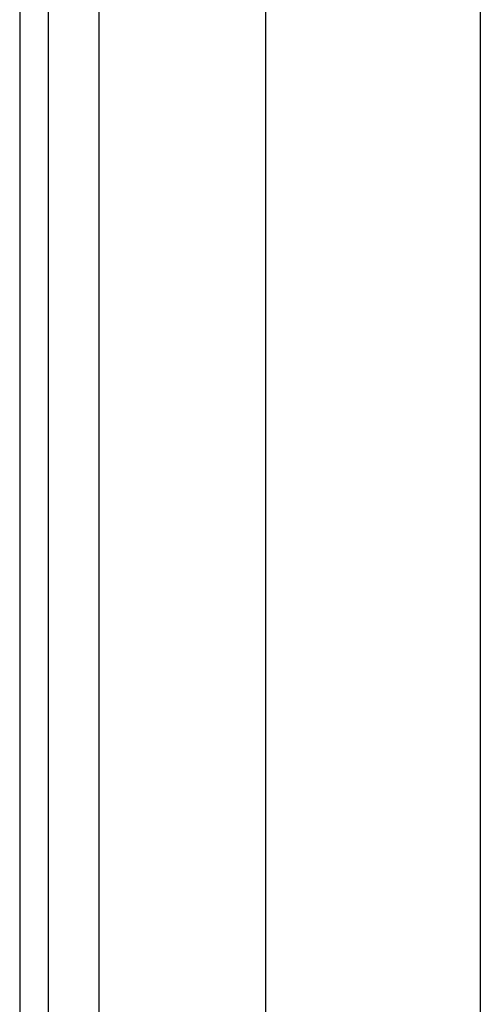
# Model space of a CAD drawing. Header units: inches. Extents: x 3.4 to 82.4, y 3.9 to 45.4.
# Tile 34 of 114: x 3.354 to 4.2, y 16.06 to 17.867. Entities that reach past the tile are written whole.
import ezdxf

# ---------------------------------------------------------------- set-up
doc = ezdxf.new("R2010")
doc.units = ezdxf.units.IN
doc.header["$MEASUREMENT"] = 0
doc.layers.add('Visible Edges(ANSI)', color=7, linetype='Continuous', lineweight=25)
doc.layers.add('Visible Tangent Edges(ANSI)', color=7, linetype='Continuous', lineweight=25)

msp = doc.modelspace()

# ---------------------------------------------------------------- linework, layer by layer
at = {"layer": 'Visible Edges(ANSI)'}
for p, q in [((3.3538, 31.551), (3.3538, 8.04)), ((3.4068, 8.04), (3.4068, 31.551)), ((3.8058, 12.5269), (3.8058, 27.0641)), ((4.1995, 27.0631), (4.1995, 12.5279))]:
    msp.add_line(p, q, dxfattribs=at)
at = {"layer": 'Visible Tangent Edges(ANSI)'}
msp.add_line((3.4998, 8.04), (3.4998, 31.551), dxfattribs=at)

doc.saveas('drawing.dxf')
